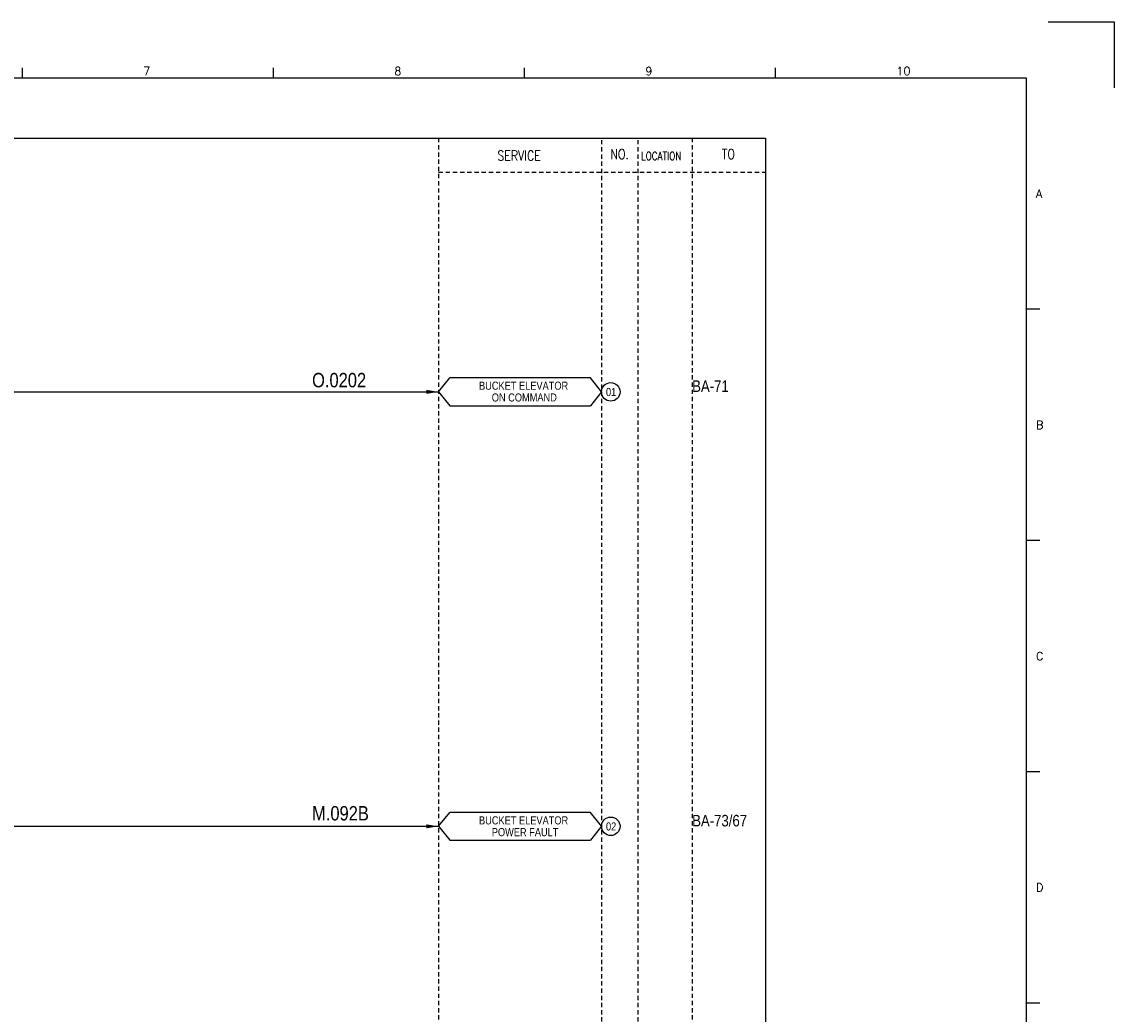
# Model space of a CAD drawing. Extents: x 2386 to 3352, y -169 to 513.
# Tile 4 of 4: x 2972 to 3352, y 168 to 513. Entities that reach past the tile are written whole.
import ezdxf
from ezdxf.enums import TextEntityAlignment as Align

# ---------------------------------------------------------------- set-up
doc = ezdxf.new("R2010")
doc.units = 0
doc.header["$MEASUREMENT"] = 0
doc.linetypes.add('HIDDEN', pattern=[4, 1.5, -1, 1.5])
doc.layers.get('0').update_dxf_attribs({"linetype": 'CONTINUOUS'})
doc.layers.get('Defpoints').update_dxf_attribs({"linetype": 'CONTINUOUS'})
for name, color, linetype in [('CON', 4, 'CONTINUOUS'), ('DCS', 7, 'CONTINUOUS'), ('HID', 2, 'HIDDEN'), ('圖框CON', 4, 'CONTINUOUS'), ('框線', 6, 'CONTINUOUS')]:
    doc.layers.add(name, color=color, linetype=linetype)
doc.styles.add('DAYUKP', font='complex', dxfattribs={"bigfont": 'DAYUKP.SHX'})
doc.styles.add('ROMANS', font='romans', dxfattribs={"width": 0.8})
doc.styles.add('style3', font='ARIALN.TTF')

# ---------------------------------------------------------------- blocks, each defined once
blk = doc.blocks.new('LEADER')
at = {"layer": 'CON'}
blk.add_solid([(0.85, -0.57), (0.85, -1.57), (3.85, -1.07)], dxfattribs=at)
blk = doc.blocks.new('1')
at = {"layer": 'Defpoints'}
blk.add_lwpolyline([(2189, 689.33), (2211.97, 689.33), (2211.97, 666.36)], dxfattribs=at)
at = {"layer": '圖框CON'}
for p, q in [((1832.37, 669.85), (1832.37, 673.29)), ((1919.66, 669.85), (1919.66, 673.29)), ((2006.95, 669.85), (2006.95, 673.29)), ((2094.24, 669.85), (2094.24, 673.29)), ((2186.14, 589.41), (2181.53, 589.41)), ((2186.14, 509.01), (2181.53, 509.01)), ((2186.14, 428.61), (2181.53, 428.61)), ((2186.14, 348.2), (2181.53, 348.2))]:
    blk.add_line(p, q, dxfattribs=at)
at = {"layer": '框線'}
for p, q in [((2181.53, 669.81), (1308.62, 669.81)), ((2181.53, 26.6), (2181.53, 669.81))]:
    blk.add_line(p, q, dxfattribs=at)
at = {"style": 'DAYUKP'}
for s, height, p in [('7', 2.87, (1874.39, 670.78)), ('8', 2.87, (1961.68, 670.78)), ('9', 2.87, (2048.97, 670.78)), ('10', 2.871, (2136.26, 670.78))]:
    blk.add_text(s, height=height, dxfattribs=at).set_placement(p)
for s, p in [('A', (2184.79, 629.6)), ('B', (2184.79, 549.2)), ('C', (2184.79, 468.8)), ('D', (2184.79, 388.39))]:
    blk.add_text(s, height=2.87, dxfattribs=at).set_placement(p, align=Align.MIDDLE_LEFT)

msp = doc.modelspace()

# ---------------------------------------------------------------- linework, layer by layer
at = {"layer": 'CON', "color": 6}
for p, q in [((3117.22, 384.39), (3121.11, 389.21)), ((3170.02, 389.21), (3121.11, 389.21)), ((3173.92, 384.39), (3170.02, 389.21)), ((3117.22, 384.39), (3121.11, 379.58)), ((3173.92, 384.39), (3170.02, 379.58)), ((3121.11, 379.58), (3170.02, 379.58)), ((3117.22, 233.34), (3121.11, 238.15)), ((3170.02, 238.15), (3121.11, 238.15)), ((3173.92, 233.34), (3170.02, 238.15)), ((3117.22, 233.34), (3121.11, 228.52)), ((3173.92, 233.34), (3170.02, 228.52)), ((3121.11, 228.52), (3170.02, 228.52))]:
    msp.add_line(p, q, dxfattribs=at)
at = {"layer": 'CON'}
for p, q in [((2852.51, 384.39), (3117.22, 384.39)), ((2937.61, 233.34), (3117.22, 233.34))]:
    msp.add_line(p, q, dxfattribs=at)
msp.add_lwpolyline([(2516.97, 472.65), (3230.97, 472.65), (3230.97, -27.15), (2516.97, -27.15)], close=True, dxfattribs=at)
for centre in [(3177.13, 384.39), (3177.13, 233.34)]:
    msp.add_circle(centre, 3.21, dxfattribs=at)
at = {"layer": 'HID'}
for p, q in [((3117.22, 472.65), (3117.22, -27.15)), ((3173.92, 471.95), (3173.92, -27.15)), ((3186.52, 471.95), (3186.52, -27.15)), ((3205.42, 472.65), (3205.42, -27.15)), ((3117.22, 460.75), (3230.97, 460.75))]:
    msp.add_line(p, q, dxfattribs=at)

# ---------------------------------------------------------------- block references
msp.add_blockref('1', (1140.18, -176.3))
at = {"layer": 'CON', "xscale": 1.4, "yscale": 1.4, "zscale": 1.4}
for p in [(3111.82, 385.89), (3111.82, 234.83)]:
    msp.add_blockref('LEADER', p, dxfattribs=at)

# ---------------------------------------------------------------- texts
at = {"layer": 'CON', "style": 'ROMANS', "width": 0.8}
for s, p in [('SERVICE', (3145.25, 466.52)), ('NO.', (3180.22, 467.05)), ('TO', (3218.02, 467.05))]:
    msp.add_text(s, height=3.5, dxfattribs=at).set_placement(p, align=Align.MIDDLE)
msp.add_text('LOCATION', height=2.8, dxfattribs=at).set_placement((3187.65, 464.15), align=Align.BOTTOM_LEFT)
at = {"layer": 'CON', "style": 'style3'}
for s, p in [('BUCKET ELEVATOR', (3131.32, 384.29)), ('ON COMMAND', (3135.75, 380.2)), ('01', (3175.46, 382.11)), ('BUCKET ELEVATOR', (3131.32, 233.16)), ('POWER FAULT', (3135.75, 229.07)), ('02', (3175.46, 231.06))]:
    msp.add_text(s, height=2.8, dxfattribs=at).set_placement(p, align=Align.BOTTOM_LEFT)
for s, p in [('BA-71', (3205.42, 384.37)), ('BA-73/67', (3205.42, 233.31))]:
    msp.add_text(s, height=4, dxfattribs=at).set_placement(p)
at = {"layer": 'DCS', "linetype": 'ByBlock', "style": 'style3'}
for s, p in [('O.0202', (3073.27, 385.97)), ('M.092B', (3073.27, 235.36))]:
    msp.add_text(s, height=5, dxfattribs=at).set_placement(p)

doc.saveas('drawing.dxf')
